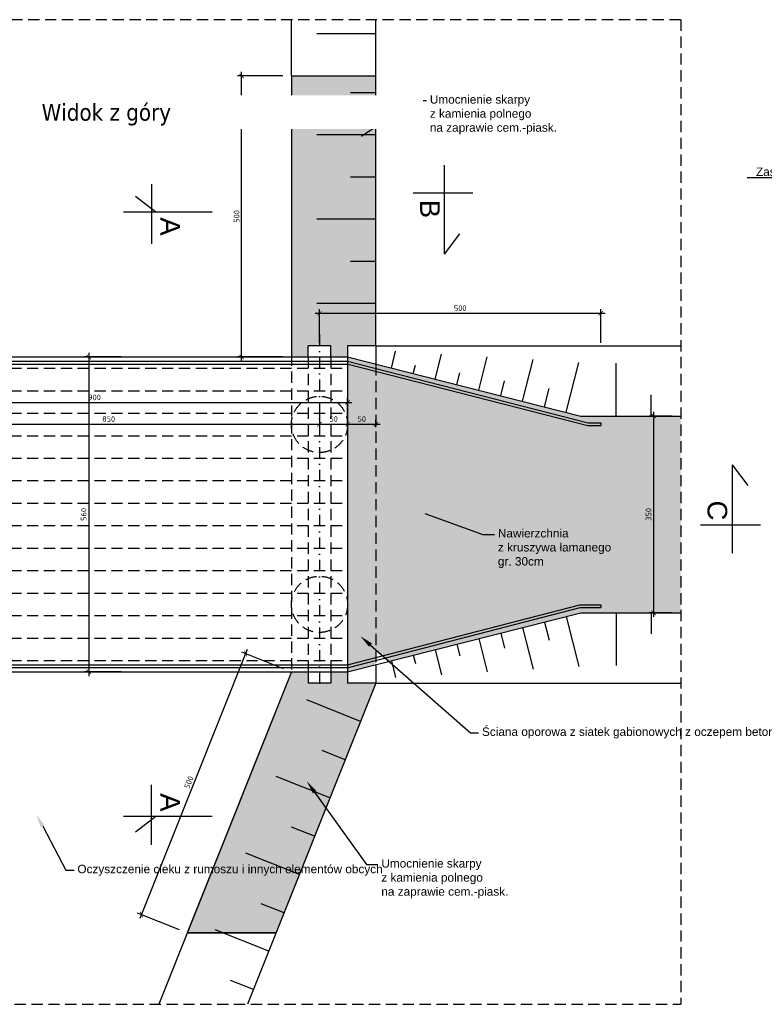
# Model space of a CAD drawing. Header units: millimetres. Extents: x 39946 to 45217, y -14924 to -13018.
# Tile 2 of 10: x 41016 to 42340, y -14865 to -13114. Entities that reach past the tile are written whole.
import ezdxf
from ezdxf import colors
from ezdxf.entities.mleader import LeaderData, LeaderLine
from ezdxf.math import Vec2, Vec3

# ---------------------------------------------------------------- set-up
doc = ezdxf.new("R2010")
doc.units = ezdxf.units.MM
doc.header["$LTSCALE"] = 40
doc.header["$PDMODE"] = 35
doc.header["$PDSIZE"] = 10
doc.linetypes.add('DASHDOT', pattern=[1, 0.5, -0.25, 0, -0.25])
doc.linetypes.add('DASHED', pattern=[0.75, 0.5, -0.25])
doc.layers.get('0').transparency = 0.4
doc.layers.get('Defpoints').transparency = 0.4
for name, color, linetype in [('K01', 94, 'Continuous'), ('K02', 253, 'Continuous'), ('K025', 161, 'Continuous'), ('K035', 40, 'Continuous'), ('K10', 10, 'Continuous')]:
    doc.layers.add(name, color=color, linetype=linetype)
doc.styles.get("Standard").update_dxf_attribs({"font": 'isocpeur.ttf', "height": 10})
doc.linetypes.add('ZIGZAG', pattern='A,0.00254,-5.08,[131,ltypeshp.shx,S=5.08,R=0,X=-5.08,Y=0],-10.16,[131,ltypeshp.shx,S=5.08,R=180,X=5.08,Y=0],-5.08', length=20.32254)
doc.dimstyles.new('ARCHIC', dxfattribs={"dimtxt": 10, "dimasz": 8, "dimexe": 7.5, "dimexo": 15, "dimgap": 4, "dimtad": 1, "dimdec": 1, "dimrnd": 0.5, "dimtxsty": 'Standard', "dimblk": 'ARCHTICK', "dimcen": 12.5, "dimdle": 7.5, "dimclrd": 94, "dimclre": 94, "dimclrt": 151, "dimazin": 2, "dimtfac": 1, "dimtdec": 1, "dimtmove": 2, "dimatfit": 3, "dimfxl": 7.5, "dimarcsym": 0})

# ---------------------------------------------------------------- blocks, each defined once
blk = doc.blocks.new('_ArchTick')
at = {"color": 0, "linetype": 'ByBlock', "const_width": 0.15}
blk.add_lwpolyline([(-0.5, -0.5), (0.5, 0.5)], dxfattribs=at)
blk = doc.blocks.new('*D220')
at = {"layer": 'Defpoints', "color": 0}
for p in [(41410.4, -13214), (41498.9, -13214), (41498.9, -13714)]:
    blk.add_point(p, dxfattribs=at)
at = {"layer": 'K025', "color": 94, "lineweight": -2}
for p, q in [((41483.9, -13214), (41402.9, -13214)), ((41410.4, -13721.5), (41410.4, -13206.5)), ((41483.9, -13714), (41402.9, -13714))]:
    blk.add_line(p, q, dxfattribs=at)
at = {"layer": 'K025', "color": 94, "lineweight": -2, "xscale": 8, "yscale": 8, "zscale": 8}
for p, rotation in [((41410.4, -13214), 90), ((41410.4, -13714), 270)]:
    blk.add_blockref('_ArchTick', p, dxfattribs=dict(at, rotation=rotation))
at = {"layer": 'K025', "color": 151, "insert": (41401.4, -13464), "char_height": 10, "attachment_point": 5, "rotation": 90}
blk.add_mtext('500', dxfattribs=at)
blk = doc.blocks.new('*D221')
at = {"layer": 'Defpoints', "color": 0}
for p in [(40748.9, -13784.1), (41598.9, -13784.1), (41598.9, -13833.5)]:
    blk.add_point(p, dxfattribs=at)
at = {"layer": 'K025', "color": 94, "lineweight": -2}
for p, q in [((40748.9, -13799.1), (40748.9, -13841)), ((41598.9, -13799.1), (41598.9, -13841)), ((40741.4, -13833.5), (41606.4, -13833.5))]:
    blk.add_line(p, q, dxfattribs=at)
at = {"layer": 'K025', "color": 94, "lineweight": -2, "xscale": 8, "yscale": 8, "zscale": 8, "rotation": 180}
blk.add_blockref('_ArchTick', (40748.9, -13833.5), dxfattribs=at)
at = {"layer": 'K025', "color": 94, "lineweight": -2, "xscale": 8, "yscale": 8, "zscale": 8}
blk.add_blockref('_ArchTick', (41598.9, -13833.5), dxfattribs=at)
at = {"layer": 'K025', "color": 151, "insert": (41173.9, -13824.5), "char_height": 10, "attachment_point": 5}
blk.add_mtext('850', dxfattribs=at)
blk = doc.blocks.new('*D223')
at = {"layer": 'Defpoints', "color": 0}
for p in [(41548.9, -13784.1), (41598.9, -13784.1), (41598.9, -13833.5)]:
    blk.add_point(p, dxfattribs=at)
at = {"layer": 'K025', "color": 94, "lineweight": -2}
for p, q in [((41548.9, -13799.1), (41548.9, -13841)), ((41598.9, -13799.1), (41598.9, -13841)), ((41541.4, -13833.5), (41606.4, -13833.5))]:
    blk.add_line(p, q, dxfattribs=at)
at = {"layer": 'K025', "color": 94, "lineweight": -2, "xscale": 8, "yscale": 8, "zscale": 8, "rotation": 180}
blk.add_blockref('_ArchTick', (41548.9, -13833.5), dxfattribs=at)
at = {"layer": 'K025', "color": 94, "lineweight": -2, "xscale": 8, "yscale": 8, "zscale": 8}
blk.add_blockref('_ArchTick', (41598.9, -13833.5), dxfattribs=at)
at = {"layer": 'K025', "color": 151, "insert": (41573.9, -13824.5), "char_height": 10, "attachment_point": 5}
blk.add_mtext('50', dxfattribs=at)
blk = doc.blocks.new('*D224')
at = {"layer": 'Defpoints', "color": 0}
for p in [(41211.4, -13714), (41138.5, -14274), (41211.4, -14274)]:
    blk.add_point(p, dxfattribs=at)
at = {"layer": 'K025', "color": 94, "lineweight": -2}
for p, q in [((41196.4, -13714), (41131, -13714)), ((41138.5, -13706.5), (41138.5, -14281.5)), ((41196.4, -14274), (41131, -14274))]:
    blk.add_line(p, q, dxfattribs=at)
at = {"layer": 'K025', "color": 94, "lineweight": -2, "xscale": 8, "yscale": 8, "zscale": 8}
for p, rotation in [((41138.5, -13714), 90), ((41138.5, -14274), 270)]:
    blk.add_blockref('_ArchTick', p, dxfattribs=dict(at, rotation=rotation))
at = {"layer": 'K025', "color": 151, "insert": (41129.5, -13994), "char_height": 10, "attachment_point": 5, "rotation": 90}
blk.add_mtext('560', dxfattribs=at)
blk = doc.blocks.new('*D226')
at = {"layer": 'Defpoints', "color": 0}
for p in [(41498.9, -14274), (41232.3, -14706), (41313.7, -14738.5)]:
    blk.add_point(p, dxfattribs=at)
at = {"layer": 'K025', "color": 94, "lineweight": -2}
for p, q in [((41420.3, -14234.6), (41229.5, -14713)), ((41484.9, -14268.5), (41410.5, -14238.8)), ((41299.7, -14732.9), (41225.4, -14703.2))]:
    blk.add_line(p, q, dxfattribs=at)
at = {"layer": 'K025', "color": 94, "lineweight": -2, "yscale": 8, "zscale": 8}
for p, xscale, rotation in [((41417.5, -14241.6), 7.999999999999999, 68.26193372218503), ((41232.3, -14706), 8, 248.2619337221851)]:
    blk.add_blockref('_ArchTick', p, dxfattribs=dict(at, xscale=xscale, rotation=rotation))
at = {"layer": 'K025', "color": 151, "insert": (41316.6, -14470.5), "char_height": 10, "attachment_point": 5, "rotation": 68.2619}
blk.add_mtext('500', dxfattribs=at)
blk = doc.blocks.new('*D228')
at = {"layer": 'Defpoints', "color": 0}
for p in [(42191, -13819), (42142.7, -14169), (42191, -14169)]:
    blk.add_point(p, dxfattribs=at)
at = {"layer": 'K025', "color": 94, "lineweight": -2}
for p, q in [((42176, -13819), (42135.2, -13819)), ((42142.7, -13811.5), (42142.7, -14176.5)), ((42176, -14169), (42135.2, -14169))]:
    blk.add_line(p, q, dxfattribs=at)
at = {"layer": 'K025', "color": 94, "lineweight": -2, "xscale": 8, "yscale": 8, "zscale": 8}
for p, rotation in [((42142.7, -13819), 90), ((42142.7, -14169), 270)]:
    blk.add_blockref('_ArchTick', p, dxfattribs=dict(at, rotation=rotation))
at = {"layer": 'K025', "color": 151, "insert": (42133.7, -13994), "char_height": 10, "attachment_point": 5, "rotation": 90}
blk.add_mtext('350', dxfattribs=at)
blk = doc.blocks.new('*D242')
at = {"layer": 'Defpoints', "color": 0}
for p in [(42048.9, -13636.3), (41548.9, -13704), (42048.9, -13704), (41598.9, -13794.9), (40698.9, -13854), (41598.9, -13854)]:
    blk.add_point(p, dxfattribs=at)
at = {"layer": 'K01', "color": 94, "lineweight": -2}
for p, q in [((40691.4, -13794.9), (41606.4, -13794.9)), ((40698.9, -13839), (40698.9, -13787.4)), ((41598.9, -13839), (41598.9, -13787.4))]:
    blk.add_line(p, q, dxfattribs=at)
at = {"layer": 'K02', "color": 94, "lineweight": -2}
for p, q in [((41541.4, -13636.3), (42056.4, -13636.3)), ((41548.9, -13689), (41548.9, -13628.8)), ((42048.9, -13689), (42048.9, -13628.8))]:
    blk.add_line(p, q, dxfattribs=at)
at = {"layer": 'K01', "color": 94, "lineweight": -2, "xscale": 8, "yscale": 8, "zscale": 8, "rotation": 180}
blk.add_blockref('_ArchTick', (40698.9, -13794.9), dxfattribs=at)
at = {"layer": 'K01', "color": 94, "lineweight": -2, "xscale": 8, "yscale": 8, "zscale": 8}
blk.add_blockref('_ArchTick', (41598.9, -13794.9), dxfattribs=at)
at = {"layer": 'K02', "color": 94, "lineweight": -2, "xscale": 8, "yscale": 8, "zscale": 8, "rotation": 180}
blk.add_blockref('_ArchTick', (41548.9, -13636.3), dxfattribs=at)
at = {"layer": 'K02', "color": 94, "lineweight": -2, "xscale": 8, "yscale": 8, "zscale": 8}
blk.add_blockref('_ArchTick', (42048.9, -13636.3), dxfattribs=at)
at = {"layer": 'K01', "color": 151, "insert": (41148.9, -13785.9), "char_height": 10, "attachment_point": 5}
blk.add_mtext('900', dxfattribs=at)
at = {"layer": 'K02', "color": 151, "insert": (41798.9, -13627.3), "char_height": 10, "attachment_point": 5}
blk.add_mtext('500', dxfattribs=at)
blk = doc.blocks.new('*D244')
at = {"layer": 'Defpoints', "color": 0}
for p in [(41648.9, -13833.5), (41598.9, -13854), (41648.9, -13854)]:
    blk.add_point(p, dxfattribs=at)
at = {"layer": 'K01', "color": 94, "lineweight": -2}
for p, q in [((41591.4, -13833.5), (41656.4, -13833.5)), ((41598.9, -13839), (41598.9, -13826)), ((41648.9, -13839), (41648.9, -13826))]:
    blk.add_line(p, q, dxfattribs=at)
at = {"layer": 'K01', "color": 94, "lineweight": -2, "xscale": 8, "yscale": 8, "zscale": 8, "rotation": 180}
blk.add_blockref('_ArchTick', (41598.9, -13833.5), dxfattribs=at)
at = {"layer": 'K01', "color": 94, "lineweight": -2, "xscale": 8, "yscale": 8, "zscale": 8}
blk.add_blockref('_ArchTick', (41648.9, -13833.5), dxfattribs=at)
at = {"layer": 'K01', "color": 151, "insert": (41623.9, -13824.5), "char_height": 10, "attachment_point": 5}
blk.add_mtext('50', dxfattribs=at)

msp = doc.modelspace()

# ---------------------------------------------------------------- hatches: boundary and pattern name
at = {"layer": 'K01'}
h = msp.add_hatch(dxfattribs=at)
h.set_pattern_fill('GRAVEL', color=256)
h.set_pattern_definition([(228.01279, (41333.2946, -13933.3514), (-203.2, -228.6), [3.4172, -338.30484]), (184.96974, (41331.0086, -13935.8914), (304.7999999, 25.4000014), [5.86405, -580.5405]), (132.51045, (41325.1666, -13936.3994), (254, -279.4), [4.1348, -409.34723]), (267.27369, (41315.2606, -13942.7494), (25.4, 508), [5.34005, -528.66437]), (292.83365, (41315.0066, -13948.0834), (-127, 304.8), [5.23634, -518.3981]), (357.27369, (41317.0386, -13952.9094), (-508, 25.4), [5.34005, -528.66437]), (37.69424, (41322.3726, -13953.1634), (-330.2, -254), [7.06194, -699.13115]), (72.25533, (41327.9606, -13948.8454), (177.8, 558.8), [6.6672, -660.05257]), (121.42957, (41329.9926, -13942.4954), (-203.2, 330.2), [5.35813, -530.45546]), (175.23636, (41327.1986, -13937.9234), (279.4, -25.4), [6.11713, -299.73937]), (222.39744, (41321.1026, -13937.41536), (-304.8, -279.4), [7.91078, -783.16773]), (138.81407, (41340.4066, -13943.0034), (-177.8, 152.4), [2.70005, -267.30566]), (171.46923, (41338.3746, -13941.2254), (330.2, -50.8), [5.1368, -508.5464]), (225, (41333.295, -13940.463), (4e-15, -25.4), [3.5921, -32.3289]), (203.1986, (41331.5166, -13937.4154), (127, 50.8), [1.9344, -191.5062]), (291.8014, (41329.7386, -13938.1774), (-25.4, 76.2), [2.73566, -134.0475]), (30.96376, (41330.7546, -13940.7174), (76.2, 50.8), [4.4432, -143.663]), (161.565, (41334.5646, -13938.431), (50.8, -25.4), [3.2129, -77.109]), (16.38954, (41315.0066, -13938.1774), (254, 76.2), [4.5009, -445.58827]), (70.34618, (41319.3246, -13936.9074), (-101.6, -279.4), [3.776, -373.82216]), (293.1986, (41334.5646, -13933.3514), (-50.8, 127), [3.8688, -189.57184]), (343.61046, (41336.0886, -13936.9074), (-254, 76.2), [4.5009, -445.58827]), (339.44395, (41315.0066, -13953.9254), (-127, 50.8), [4.34035, -212.67734]), (294.77514, (41319.0706, -13955.4494), (-127, 279.4), [3.6367, -360.03593]), (66.8014, (41334.8186, -13958.7514), (50.8, 127), [3.8688, -189.57184]), (17.35402, (41336.3426, -13955.1954), (-330.2, -101.6), [4.25783, -421.52376]), (69.44395, (41322.3726, -13958.7514), (-50.8, -127), [2.1702, -214.8475]), (101.3099, (41333.2946, -13958.7514), (-25.4, 101.6), [1.29515, -128.21995]), (165.96376, (41333.0406, -13957.4814), (76.2, -25.4), [5.23634, -99.49055]), (186.009, (41327.9606, -13956.2114), (254, 25.4), [4.85267, -480.41365]), (303.6901, (41330.7546, -13943.0034), (-25.4, 50.8), [3.66324, -87.91776]), (353.15723, (41332.7866, -13946.0514), (431.8, -50.8), [6.39557, -633.1601]), (60.9454, (41339.1366, -13946.8134), (-101.6, -177.8), [2.6151, -258.8939]), (90, (41340.407, -13944.527), (-25.4, 25.4), [1.524, -23.876]), (120.25644, (41327.4526, -13955.4494), (101.6, -177.8), [3.52867, -349.3394]), (48.0128, (41325.6746, -13952.4014), (203.2, 228.6), [6.83443, -334.8876]), (0, (41330.247, -13947.321), (25.4, 25.4), [6.604, -18.796]), (325.30485, (41336.8506, -13947.3214), (254, -177.8), [4.0161, -397.59317]), (254.0546, (41340.1526, -13949.6074), (-25.4, -101.6), [3.6983, -181.2165]), (207.64598, (41339.1366, -13953.1634), (-482.6, -254), [6.02145, -596.12464]), (175.42608, (41333.8026, -13955.9574), (-330.2, 25.4), [6.3703, -630.65846])])
h.paths.add_polyline_path([(41315.01, -14736.89), (41315.04, -14735.06), (41498.86, -14274.02), (41528.86, -14274.02), (41528.86, -14294.02), (41568.86, -14294.02), (41568.86, -14274.02), (41598.86, -14274.02), (41598.86, -14294.02), (41648.86, -14294.02), (41471.28, -14739.39)])
h.paths.add_polyline_path([(41498.86, -13214.02), (41648.86, -13214.02), (41648.86, -13694.02), (41598.86, -13694.02), (41598.86, -13714.02), (41568.86, -13714.02), (41568.86, -13694.02), (41528.86, -13694.02), (41528.86, -13714.02), (41498.86, -13714.02)])
h = msp.add_hatch(dxfattribs=at)
h.set_pattern_fill('AR-CONC', color=256, scale=0.1)
h.set_pattern_definition([(50, (42506.39, -14504.429), (18.21847, -1.5939), [1.905, -20.955]), (355, (42506.39, -14504.429), (-3.52434, 19.10568), [1.524, -16.76406]), (100.4514, (42507.908, -14504.562), (14.69412, 17.51178), [1.619, -17.80902]), (46.1842, (42506.39, -14499.349), (27.1079, -4.20423), [2.8575, -31.4325]), (96.6356, (42508.65, -14499.7), (23.7404, 24.7426), [2.4285, -26.71356]), (351.1842, (42506.39, -14499.35), (23.7404, 24.7426), [2.286, -25.146]), (21, (42508.93, -14500.619), (15.16144, -10.22652), [1.905, -20.955]), (326, (42508.93, -14500.619), (6.1802, 18.4188), [1.524, -16.764]), (71.4514, (42510.194, -14501.471), (21.34164, 8.19228), [1.619, -17.809]), (37.5, (42506.39, -14504.429), (0.30886, 8.455504), [0, -16.5608, 0, -17.018, 0, -16.8275]), (7.5, (42506.39, -14504.429), (6.681966, 10.01806), [0, -9.7028, 0, -16.1798, 0, -6.4135]), (327.5, (42500.726, -14504.429), (13.55906, -0.572874), [0, -6.35, 0, -19.812, 0, -26.289]), (317.5, (42498.186, -14504.429), (14.81292, 2.54265), [0, -8.255, 0, -13.1572, 0, -18.669])])
h.paths.add_polyline_path([(41648.86, -13726.68), (42013.66, -13819.02), (42190.95, -13819.02), (42190.95, -14169.02), (42013.66, -14169.02), (41672.41, -14255.41), (41648.86, -14234.68)])
h.paths.add_polyline_path([(41713.39, -13984.57), (41734.63, -13996.43), (41737.33, -13988.89)], flags=16)
h.paths.add_polyline_path([(41598.86, -14274.02), (41598.86, -13714.02), (41648.86, -13726.68), (41648.86, -14234.68), (41639.49, -14226.43), (41642.13, -14223.43), (41621.48, -14210.57), (41636.85, -14229.43), (41639.49, -14226.43), (41648.86, -14234.68), (41648.86, -14261.37), (41598.86, -14274.02)])
h.paths.add_polyline_path([(42070.07, -14093.22), (41862.23, -14093.22), (41862.23, -14016.25), (42070.07, -14016.25)], flags=24)

# ---------------------------------------------------------------- linework, layer by layer
at = {"layer": 'K01', "linetype": 'DASHED'}
for p, q in [((42190.95, -13114.02), (40106.76, -13114.02)), ((42190.95, -13114.02), (42190.95, -14865.5)), ((41498.86, -13710.02), (41498.86, -14274.02)), ((41528.86, -13714.02), (41528.86, -14274.02)), ((41568.86, -13714.02), (41568.86, -14274.02)), ((41648.86, -13726.68), (41648.86, -14261.37)), ((40698.86, -13734.02), (41598.86, -13734.02)), ((40698.86, -13774.02), (41598.86, -13774.02)), ((40698.86, -13814.02), (41598.86, -13814.02)), ((40698.86, -13854.02), (41598.86, -13854.02)), ((40698.86, -13894.02), (41598.86, -13894.02)), ((40698.86, -13934.02), (41598.86, -13934.02)), ((40698.86, -13974.02), (41598.86, -13974.02)), ((40698.86, -14014.02), (41598.86, -14014.02)), ((40698.86, -14054.02), (41598.86, -14054.02)), ((40698.86, -14094.02), (41598.86, -14094.02)), ((40698.86, -14134.02), (41598.86, -14134.02)), ((40698.86, -14174.02), (41598.86, -14174.02)), ((40698.86, -14214.02), (41598.86, -14214.02)), ((40698.86, -14254.02), (41598.86, -14254.02)), ((40106.76, -14865.5), (42190.95, -14865.5))]:
    msp.add_line(p, q, dxfattribs=at)
at = {"layer": 'K01'}
for p, q in [((41648.86, -13139.02), (41543.86, -13139.02)), ((41648.86, -13319.02), (41543.86, -13319.02)), ((41648.86, -13394.02), (41603.86, -13394.02)), ((41648.86, -13469.02), (41543.86, -13469.02)), ((41648.86, -13544.02), (41603.86, -13544.02)), ((41648.86, -13619.02), (41543.86, -13619.02)), ((41676.61, -13733.71), (41684.14, -13703.94)), ((41754.36, -13753.39), (41765.63, -13708.86)), ((41832.11, -13773.07), (41847.12, -13713.78)), ((41715.48, -13743.55), (41719.24, -13728.69)), ((41909.86, -13792.75), (41928.6, -13718.71)), ((41987.61, -13812.43), (42010.09, -13723.63)), ((42076.16, -13819.02), (42076.16, -13725.27)), ((41793.23, -13763.23), (41798.49, -13742.47)), ((41870.98, -13782.91), (41877.73, -13756.24)), ((41948.73, -13802.59), (41956.98, -13770.02)), ((42138.66, -13819.02), (42138.66, -13781.52)), ((42076.16, -14169.02), (42076.16, -14262.77)), ((42138.66, -14169.02), (42138.66, -14206.52)), ((41948.73, -14185.46), (41956.98, -14218.03)), ((41987.61, -14175.62), (42010.09, -14264.42)), ((41909.86, -14195.3), (41928.6, -14269.34)), ((41832.11, -14214.98), (41847.12, -14274.26)), ((41870.98, -14205.14), (41877.73, -14231.8)), ((41754.36, -14234.66), (41765.63, -14279.18)), ((41793.23, -14224.82), (41798.49, -14245.58)), ((41676.61, -14254.34), (41684.14, -14284.1)), ((41715.48, -14244.5), (41719.24, -14259.36)), ((41621.68, -14362.18), (41526.27, -14324.13)), ((41594.51, -14430.33), (41553.62, -14414.02)), ((41567.34, -14498.48), (41471.92, -14460.44)), ((41540.16, -14566.63), (41499.27, -14550.33)), ((41512.99, -14634.79), (41417.58, -14596.74)), ((41485.82, -14702.94), (41444.92, -14686.63)), ((41458.64, -14771.09), (41363.23, -14733.05)), ((41431.47, -14839.24), (41390.58, -14822.94))]:
    msp.add_line(p, q, dxfattribs=at)
at = {"layer": 'K01', "linetype": 'DASHDOT'}
msp.add_line((41548.86, -13674.02), (41548.86, -14314.02), dxfattribs=at)
at = {"layer": 'K01', "linetype": 'DASHED'}
for centre in [(41548.86, -13834.02), (41548.86, -14154.02)]:
    msp.add_circle(centre, 50, dxfattribs=at)
at = {"layer": 'K02'}
for p, q in [((40698.86, -13721.52), (41598.86, -13721.52)), ((40698.86, -13726.52), (41598.86, -13726.52)), ((41597.62, -13726.37), (42026.03, -13835.95)), ((41598.86, -13721.52), (42026.66, -13830.95)), ((42026.03, -13835.95), (42048.86, -13835.95)), ((42026.66, -13830.95), (42048.86, -13830.95)), ((42048.86, -13830.95), (42048.86, -13835.95)), ((41598.86, -14261.52), (42011.83, -14154.9)), ((41600.11, -14266.37), (42012.46, -14159.9)), ((42011.83, -14154.9), (42048.86, -14154.9)), ((42012.46, -14159.9), (42048.86, -14159.9)), ((42048.86, -14154.9), (42048.86, -14159.9)), ((40698.86, -14261.52), (41598.86, -14261.52)), ((40698.86, -14266.52), (41598.86, -14266.52))]:
    msp.add_line(p, q, dxfattribs=at)
at = {"layer": 'K025'}
for p, q in [((41498.86, -13214.02), (41498.86, -13114.02)), ((41648.86, -13214.02), (41648.86, -13114.02)), ((41498.86, -13214.02), (41498.86, -13714.02)), ((41498.86, -13214.02), (41648.86, -13214.02)), ((41648.86, -13694.02), (41648.86, -13214.02)), ((41528.86, -13714.02), (41528.86, -13694.02)), ((41568.86, -13694.02), (41528.86, -13694.02)), ((41568.86, -13714.02), (41568.86, -13694.02)), ((41598.86, -13694.02), (41598.86, -14294.02)), ((41648.86, -13694.02), (41598.86, -13694.02)), ((41648.86, -13694.02), (41648.86, -13726.68)), ((41648.86, -13694.02), (42190.95, -13694.02)), ((40698.86, -13714.02), (41598.86, -13714.02)), ((41598.86, -13714.02), (41598.86, -14274.02)), ((41598.86, -13714.02), (42013.66, -13819.02)), ((42013.66, -13819.02), (42190.95, -13819.02)), ((41598.86, -14274.02), (42013.66, -14169.02)), ((42013.66, -14169.02), (42190.95, -14169.02)), ((40698.86, -14274.02), (41598.86, -14274.02)), ((41498.86, -14274.02), (41263.03, -14865.5)), ((41498.87, -14274.02), (41313.68, -14738.46)), ((41528.86, -14274.02), (41528.86, -14294.02)), ((41568.86, -14274.02), (41568.86, -14294.02)), ((41648.86, -14261.37), (41648.86, -14294.02)), ((41648.86, -14294.02), (41421, -14865.5)), ((41568.86, -14294.02), (41528.86, -14294.02)), ((41648.86, -14294.02), (41598.86, -14294.02)), ((41648.86, -14294.02), (42190.95, -14294.02)), ((41313.68, -14738.46), (41471.65, -14738.46)), ((41471.65, -14738.46), (41313.68, -14738.46))]:
    msp.add_line(p, q, dxfattribs=at)
at = {"layer": 'K035'}
for p, q in [((41770.81, -13530.09), (41770.81, -13372.94)), ((41250.45, -13406.32), (41250.45, -13512.75)), ((41257.79, -13456.46), (41221.44, -13428.66)), ((41821.72, -13422.75), (41715.29, -13422.75)), ((41357.79, -13456.46), (41200.64, -13456.46)), ((41770.81, -13531.1), (41798.61, -13494.75)), ((42282.5, -13906.13), (42282.5, -14063.28)), ((42282.5, -13906.13), (42310.3, -13942.48)), ((42332.64, -14013.47), (42226.21, -14013.47)), ((41250.45, -14581.72), (41250.45, -14475.3)), ((41357.79, -14531.59), (41200.64, -14531.59)), ((41257.79, -14531.59), (41221.44, -14559.39))]:
    msp.add_line(p, q, dxfattribs=at)

# ---------------------------------------------------------------- texts
at = {"layer": 'K035', "char_height": 35, "rotation": 270}
for s, insert, attachment_point in [('{\\fArial|b0|i0|c238|p34;B}', (41762.73, -13466.83), 3), ('{\\fArial|b0|i0|c238|p34;A}', (41300.99, -13498.12), 3), ('{\\fArial|b0|i0|c238|p34;C}', (42273.65, -13969.39), 1), ('{\\fArial|b0|i0|c238|p34;A}', (41300.99, -14489.93), 1)]:
    msp.add_mtext_dynamic_manual_height_columns(s, width=46.689, gutter_width=50, heights=[0], dxfattribs=dict(at, insert=insert, attachment_point=attachment_point))

# ---------------------------------------------------------------- dimensions: what is measured, and where the dimension line sits
at = {"layer": 'K01'}
for base, p1, p2, picture, middle in [((41598.86, -13794.91), (40698.86, -13854.02), (41598.86, -13854.02), '*D242', (41148.86, -13785.91)), ((41648.86, -13833.47), (41598.86, -13854.02), (41648.86, -13854.02), '*D244', (41623.86, -13824.47))]:
    dim = msp.add_linear_dim(base=base, p1=p1, p2=p2, dimstyle='ARCHIC', dxfattribs=at)
    dim.commit()
    dim.dimension.update_dxf_attribs({"geometry": picture, "text_midpoint": middle})
at = {"layer": 'K02'}
dim = msp.add_linear_dim(base=(42048.86, -13636.34), p1=(41548.86, -13704.02), p2=(42048.86, -13704.02), dimstyle='ARCHIC', dxfattribs=at)
dim.commit()
dim.dimension.update_dxf_attribs({"geometry": '*D242', "text_midpoint": (41798.86, -13627.34)})
at = {"layer": 'K025'}
for base, p1, p2, angle, picture, middle in [((41410.37, -13214.02), (41498.86, -13714.02), (41498.86, -13214.02), 90, '*D220', (41401.37, -13464.02)), ((41138.53, -14274.02), (41211.45, -13714.02), (41211.45, -14274.02), 90, '*D224', (41129.53, -13994.02)), ((41598.86, -13833.52), (41548.86, -13784.1), (41598.86, -13784.1), 180, '*D223', (41573.86, -13824.52))]:
    dim = msp.add_linear_dim(base=base, p1=p1, p2=p2, angle=angle, dimstyle='ARCHIC', dxfattribs=at)
    dim.commit()
    dim.dimension.update_dxf_attribs({"geometry": picture, "text_midpoint": middle})
dim = msp.add_linear_dim(base=(41598.86, -13833.52), p1=(40748.86, -13784.1), p2=(41598.86, -13784.1), dimstyle='ARCHIC', dxfattribs=at)
dim.commit()
dim.dimension.update_dxf_attribs({"geometry": '*D221', "text_midpoint": (41173.86, -13824.52)})
for p1, p2, distance, picture, middle in [((42190.95, -13819.02), (42190.95, -14169.02), -48.24, '*D228', (42133.71, -13994.02)), ((41498.86, -14274.02), (41313.68, -14738.46), -87.59, '*D226', (41316.55, -14470.47))]:
    dim = msp.add_aligned_dim(p1=p1, p2=p2, distance=distance, dimstyle='ARCHIC', dxfattribs=at)
    dim.commit()
    dim.dimension.update_dxf_attribs({"geometry": picture, "text_midpoint": middle})

# ---------------------------------------------------------------- leaders
at = {"layer": 'K01', "linetype": 'ZIGZAG'}
ml = msp.add_multileader_mtext('Standard', dxfattribs=at)
ml.set_content('{\\f@Arial Unicode MS|b0|i0|c238|p34;Umocnienie skarpy \\Pz kamienia polnego \\Pna zaprawie cem.-piask.}', color=256)
ml.set_leader_properties()
ml.build(insert=Vec2(0, 0))
ml.multileader.update_dxf_attribs({"text_right_attachment_type": 6, "dogleg_length": 0.36, "arrow_head_size": 24, "scale": 3})
ctx = ml.context
ctx.base_point, ctx.scale, ctx.char_height, ctx.arrow_head_size, ctx.landing_gap_size, ctx.plane_origin = Vec3(41739.05, -13257.92), 3, 15, 24, 6, Vec3(41636.21, -13257.93)
ctx.right_attachment = 6
notes = []
notes.append((ctx, [(0, (1, 1, 0), (41718.5, -13257.92), (1, 0), 20.55, [(0, [(41603.55, -13334.72)], 256, [])])]))
ctx.mtext.insert, ctx.mtext.flow_direction = Vec3(41745.05, -13248.33), 5
ml = msp.add_multileader_mtext('Standard', dxfattribs=at)
ml.set_content('{\\f@Arial Unicode MS|b0|i0|c238|p34;Zasypka inżynierska\\Po Id\\fArial|b0|i0|c238|p34;>\\f@Arial Unicode MS|b0|i0|c238|p34;0,97}', color=256)
ml.set_leader_properties()
ml.build(insert=Vec2(0, 0))
ml.multileader.update_dxf_attribs({"text_right_attachment_type": 6, "dogleg_length": 0.36, "arrow_head_size": 24, "scale": 3})
ctx = ml.context
ctx.base_point, ctx.scale, ctx.char_height, ctx.arrow_head_size, ctx.landing_gap_size, ctx.plane_origin = Vec3(42320.06, -13386.03), 3, 15, 24, 6, Vec3(42027.29, -13316.62)
ctx.right_attachment, ctx.text_align_type = 6, 2
notes.append((ctx, [(0, (1, 1, 0), (42587.79, -13395.05), (-1, 0), 67.12, [(0, [(42658.54, -13337.99)], 256, [])])]))
ctx.mtext.insert, ctx.mtext.width, ctx.mtext.alignment, ctx.mtext.flow_direction = Vec3(42514.67, -13377.05), 216.1592, 3, 5
ml = msp.add_multileader_mtext('Standard', dxfattribs=at)
ml.set_content('{\\f@Arial Unicode MS|b0|i0|c238|p34;Nawierzchnia \\Pz kruszywa łamanego\\Pgr. 30cm}', color=256)
ml.set_leader_properties()
ml.build(insert=Vec2(0, 0))
ml.multileader.update_dxf_attribs({"text_right_attachment_type": 6, "dogleg_length": 0.36, "arrow_head_size": 24, "scale": 3})
ctx = ml.context
ctx.base_point, ctx.scale, ctx.char_height, ctx.arrow_head_size, ctx.landing_gap_size, ctx.plane_origin = Vec3(41859.98, -14029.7), 3, 15, 24, 6, Vec3(41675.46, -14029.72)
ctx.right_attachment = 6
notes.append((ctx, [(0, (1, 1, 0), (41839.43, -14029.7), (1, 0), 20.55, [(0, [(41713.39, -13984.57)], 256, [])])]))
ctx.mtext.insert, ctx.mtext.flow_direction = Vec3(41865.98, -14020), 5
ml = msp.add_multileader_mtext('Standard', dxfattribs=at)
ml.set_content('\\pxsm1,ql;{\\f@Arial Unicode MS|b0|i0|c238|p34;Ściana oporowa z siatek gabionowych z oczepem betonowym}', color=256)
ml.set_leader_properties()
ml.build(insert=Vec2(0, 0))
ml.multileader.update_dxf_attribs({"text_right_attachment_type": 6, "dogleg_length": 0.36, "arrow_head_size": 24, "scale": 3})
ctx = ml.context
ctx.base_point, ctx.scale, ctx.char_height, ctx.arrow_head_size, ctx.landing_gap_size, ctx.plane_origin = Vec3(40315.85, -14373.23), 3, 15, 24, 6, Vec3(40830.88, -14294.8)
ctx.right_attachment = 6
notes.append((ctx, [(0, (1, 1, 0), (40569.81, -14382.93), (-1, 0), 14.55, [(0, [(40664.27, -14207.82)], 256, [])])]))
ctx.mtext.insert, ctx.mtext.width, ctx.mtext.flow_direction = Vec3(40321.85, -14363.53), 281.4855, 5
ml = msp.add_multileader_mtext('Standard', dxfattribs=at)
ml.set_content('{\\f@Arial Unicode MS|b0|i0|c238|p34;Ściana oporowa z siatek gabionowych z oczepem betonowym}', color=256)
ml.set_leader_properties()
ml.build(insert=Vec2(0, 0))
ml.multileader.update_dxf_attribs({"text_right_attachment_type": 6, "dogleg_length": 0.36, "arrow_head_size": 24, "scale": 3})
ctx = ml.context
ctx.base_point, ctx.scale, ctx.char_height, ctx.arrow_head_size, ctx.landing_gap_size, ctx.plane_origin = Vec3(41831.69, -14382.79), 3, 15, 24, 6, Vec3(42346.72, -14304.36)
ctx.right_attachment = 6
notes.append((ctx, [(0, (1, 1, 0), (41817.14, -14382.79), (1, 0), 14.55, [(0, [(41621.48, -14210.57)], 256, [])])]))
ctx.mtext.insert, ctx.mtext.width, ctx.mtext.flow_direction = Vec3(41837.69, -14373.09), 281.4855, 5
ml = msp.add_multileader_mtext('Standard', dxfattribs=at)
ml.set_content('{\\f@Arial Unicode MS|b0|i0|c238|p34;Umocnienie skarpy \\Pz kamienia polnego \\Pna zaprawie cem.-piask.}', color=256)
ml.set_leader_properties()
ml.build(insert=Vec2(0, 0))
ml.multileader.update_dxf_attribs({"text_right_attachment_type": 6, "dogleg_length": 0.36, "arrow_head_size": 24, "scale": 3})
ctx = ml.context
ctx.base_point, ctx.scale, ctx.char_height, ctx.arrow_head_size, ctx.landing_gap_size, ctx.plane_origin = Vec3(41652.76, -14616.91), 3, 15, 24, 6, Vec3(41468.24, -14616.93)
ctx.right_attachment = 6
notes.append((ctx, [(0, (1, 1, 0), (41632.21, -14616.91), (1, 0), 20.55, [(0, [(41526.22, -14468.61)], 256, [])])]))
ctx.mtext.insert, ctx.mtext.flow_direction = Vec3(41658.76, -14607.32), 5
ml = msp.add_multileader_mtext('Standard', dxfattribs=at)
ml.set_content('{\\f@Arial Unicode MS|b0|i0|c238|p34;Oczyszczenie cieku z rumoszu i innych elementów obcych}', color=256)
ml.set_leader_properties()
ml.build(insert=Vec2(0, 0))
ml.multileader.update_dxf_attribs({"text_right_attachment_type": 6, "dogleg_length": 0.36, "arrow_head_size": 24, "scale": 3})
ctx = ml.context
ctx.base_point, ctx.scale, ctx.char_height, ctx.arrow_head_size, ctx.landing_gap_size, ctx.plane_origin = Vec3(41112.45, -14627.03), 3, 15, 24, 6, Vec3(41627.48, -14548.61)
ctx.right_attachment = 6
notes.append((ctx, [(0, (1, 1, 0), (41097.9, -14627.03), (1, 0), 14.55, [(0, [(41045.48, -14527.66)], 256, [])])]))
ctx.mtext.insert, ctx.mtext.width, ctx.mtext.flow_direction = Vec3(41118.45, -14617.34), 216.1592, 5
for ctx, leaders in notes:
    for number, flags, end, landing, length, lines in leaders:
        leader = LeaderData()
        leader.index, (leader.has_last_leader_line, leader.has_dogleg_vector, leader.attachment_direction) = number, flags
        leader.last_leader_point, leader.dogleg_vector, leader.dogleg_length = Vec3(end), Vec3(landing), length
        for number, points, colour, breaks in lines:
            line = LeaderLine()
            line.index, line.vertices, line.color, line.breaks = number, Vec3.list(points), colors.encode_raw_color(colour), breaks
            leader.lines.append(line)
        ctx.leaders.append(leader)

# ---------------------------------------------------------------- next in the draw order: texts
at = {"layer": 'K10', "insert": (41054.78, -13263.76), "char_height": 30, "width": 662.7761, "attachment_point": 1, "bg_fill": 2}
msp.add_mtext('{\\fTahoma|b0|i0|c238|p34;Widok z góry}', dxfattribs=at)

# ---------------------------------------------------------------- next in the draw order: linework, layer by layer
at = {"layer": 'K01'}
msp.add_line((41648.86, -13244.02), (41603.86, -13244.02), dxfattribs=at)

doc.saveas('drawing.dxf')
